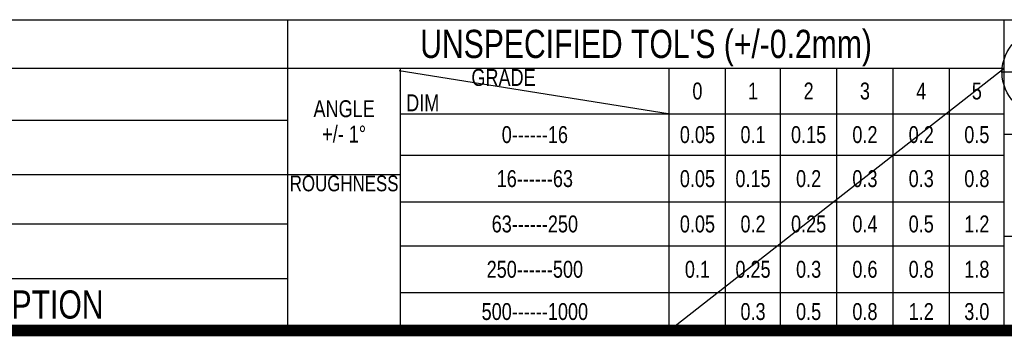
# Model space of a CAD drawing. Header units: millimetres. Extents: x 6 to 414, y 7 to 290.
# Tile 256 of 256: x 180 to 267, y 7 to 35. Entities that reach past the tile are written whole.
import ezdxf

# ---------------------------------------------------------------- set-up
doc = ezdxf.new("R2010")
doc.units = ezdxf.units.MM
doc.header["$LTSCALE"] = 23.1
doc.layers.get('0').update_dxf_attribs({"linetype": 'CONTINUOUS'})
doc.styles.add('TEXTSTYLE_5', font='txt', dxfattribs={"width": 0.8})

msp = doc.modelspace()

# ---------------------------------------------------------------- linework, layer by layer
at = {"color": 2, "linetype": 'Continuous'}
for p, q in [((126.065, 34.788), (267.315, 34.788)), ((203.69, 7.21), (203.69, 34.788)), ((267.315, 15.569), (267.315, 34.788)), ((267.315, 34.788), (332.315, 34.788)), ((267.315, 7.21), (267.315, 34.788)), ((126.065, 30.491), (267.315, 30.491)), ((213.582, 30.294), (237.464, 26.454)), ((213.69, 7.21), (213.69, 30.491)), ((237.565, 7.21), (237.565, 30.491)), ((242.565, 7.21), (242.565, 30.491)), ((247.44, 7.21), (247.44, 30.491)), ((252.44, 7.21), (252.44, 30.491)), ((257.44, 7.21), (257.44, 30.491)), ((262.44, 7.21), (262.44, 30.491)), ((283.887, 30.118), (267.036, 30.118)), ((213.69, 26.429), (267.315, 26.429)), ((146.065, 25.882), (203.69, 25.882)), ((267.315, 24.632), (332.315, 24.632)), ((213.69, 22.757), (267.315, 22.757)), ((146.065, 21.038), (213.69, 21.038)), ((213.69, 18.616), (267.315, 18.616)), ((146.065, 16.663), (203.69, 16.663)), ((267.315, 15.569), (332.315, 15.569)), ((213.69, 14.71), (267.315, 14.71)), ((146.065, 11.819), (203.69, 11.819)), ((213.69, 10.569), (267.315, 10.569)), ((126.065, 7.21), (267.315, 7.21))]:
    msp.add_line(p, q, dxfattribs=at)
at = {"color": 7, "linetype": 'Continuous'}
for p, q in [((237.568, 7.211), (267.315, 30.491)), ((267.288, 7.176), (332.279, 15.426))]:
    msp.add_line(p, q, dxfattribs=at)
at = {"color": 7, "linetype": 'Continuous', "const_width": 1.033}
msp.add_lwpolyline([(6.695, 7.21), (412.69, 7.21)], dxfattribs=at)
at = {"color": 2, "linetype": 'Continuous'}
msp.add_circle((270.95, 30.118), 3.828, dxfattribs=at)

# ---------------------------------------------------------------- texts
at = {"color": 2, "linetype": 'Continuous', "line_spacing_factor": 0.9, "style": 'TEXTSTYLE_5'}
for s, insert, char_height, width, attachment_point in [("UNSPECIFIED TOL'S (+/-0.2mm)", (235.503, 33.89), 2.5, 56, 2), ('              GRADE\\P DIM', (213.753, 30.413), 1.5, 22.8, 1), ('0', (240.065, 29.21), 1.5, 1.2, 2), ('1', (245.003, 29.21), 1.5, 1.2, 2), ('2', (249.94, 29.21), 1.5, 1.2, 2), ('3', (254.94, 29.21), 1.5, 1.2, 2), ('4', (259.94, 29.21), 1.5, 1.2, 2), ('5', (264.878, 29.21), 1.5, 1.2, 2), ('ANGLE\\P+/- 1\\Fgdt;{\\Fgdt;~}', (208.69, 27.64), 1.5, 7, 2), ('0------16', (225.628, 25.343), 1.5, 10.8, 2), ('0.05', (240.065, 25.343), 1.5, 4.8, 2), ('0.1', (245.003, 25.343), 1.5, 3.6, 2), ('0.15', (249.94, 25.343), 1.5, 4.8, 2), ('0.2', (254.94, 25.343), 1.5, 3.6, 2), ('0.2', (259.94, 25.343), 1.5, 3.6, 2), ('0.5', (264.878, 25.343), 1.5, 3.6, 2), ('16------63', (225.628, 21.436), 1.5, 12, 2), ('0.05', (240.065, 21.436), 1.5, 4.8, 2), ('0.15', (245.003, 21.436), 1.5, 4.8, 2), ('0.2', (249.94, 21.436), 1.5, 3.6, 2), ('0.3', (254.94, 21.436), 1.5, 3.6, 2), ('0.3', (259.94, 21.436), 1.5, 3.6, 2), ('0.8', (264.878, 21.436), 1.5, 3.6, 2), ('ROUGHNESS', (208.69, 20.96), 1.4, 10.08, 2), ('63------250', (225.628, 17.413), 1.5, 13.2, 2), ('0.05', (240.065, 17.413), 1.5, 4.8, 2), ('0.2', (245.003, 17.413), 1.5, 3.6, 2), ('0.25', (249.94, 17.413), 1.5, 4.8, 2), ('0.4', (254.94, 17.413), 1.5, 3.6, 2), ('0.5', (259.94, 17.413), 1.5, 3.6, 2), ('1.2', (264.878, 17.413), 1.5, 3.6, 2), ('250------500', (225.628, 13.39), 1.5, 14.4, 2), ('0.1', (240.065, 13.39), 1.5, 3.6, 2), ('0.25', (245.003, 13.39), 1.5, 4.8, 2), ('0.3', (249.94, 13.39), 1.5, 3.6, 2), ('0.6', (254.94, 13.39), 1.5, 3.6, 2), ('0.8', (259.94, 13.39), 1.5, 3.6, 2), ('1.8', (264.878, 13.39), 1.5, 3.6, 2), ('DESCRIPTION', (178.19, 10.765), 2.5, 22, 2), ('500------1000', (225.628, 9.64), 1.5, 15.6, 2), ('0.3', (245.003, 9.64), 1.5, 3.6, 2), ('0.5', (249.94, 9.64), 1.5, 3.6, 2), ('0.8', (254.94, 9.64), 1.5, 3.6, 2), ('1.2', (259.94, 9.64), 1.5, 3.6, 2), ('3.0', (264.878, 9.64), 1.5, 3.6, 2)]:
    msp.add_mtext(s, dxfattribs=dict(at, insert=insert, char_height=char_height, width=width, attachment_point=attachment_point))

doc.saveas('drawing.dxf')
